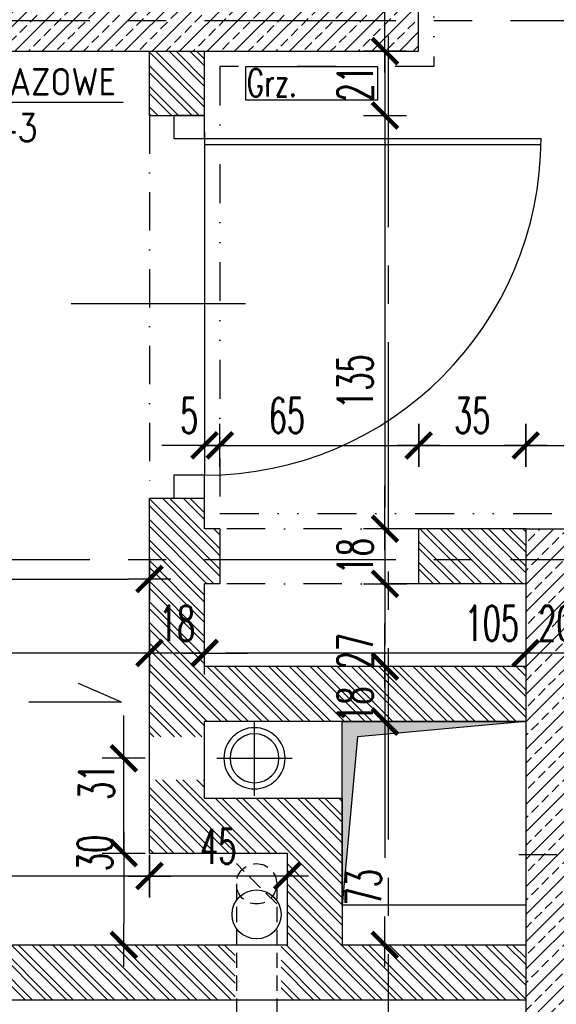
# Model space of a CAD drawing. Extents: x 41755 to 123924, y -112333 to 86187.
# Tile 65 of 256: x 100132 to 100307, y -62756 to -62435. Entities that reach past the tile are written whole.
import ezdxf

# ---------------------------------------------------------------- set-up
doc = ezdxf.new("R2010")
doc.units = 0
doc.header["$LTSCALE"] = 50
for name, pattern in [('CENTER', [2, 1.25, -0.25, 0.25, -0.25]), ('DASHDOT', [1, 0.5, -0.25, 0, -0.25]), ('DASHED', [0.75, 0.5, -0.25]), ('DASHED2', [0.375, 0.25, -0.125]), ('DIVIDE', [31.75, 12.7, -6.35, 0, -6.35, 0, -6.35]), ('HIDDEN', [9.525, 6.35, -3.175])]:
    doc.linetypes.add(name, pattern=pattern)
doc.layers.get('0').update_dxf_attribs({"color": 101, "linetype": 'CONTINUOUS'})
doc.layers.add('0-pomoc', color=21, linetype='CONTINUOUS', plot=False)
for name, color, linetype in [('Drz---drzwi', 5, 'CONTINUOUS'), ('Ins-co', 2, 'CONTINUOUS'), ('Ins-went', 141, 'CONTINUOUS'), ('m-went-wywiew', 1, 'CONTINUOUS'), ('Os-osie glowne', 1, 'CENTER'), ('Sc-beton', 7, 'CONTINUOUS'), ('Sc-beton-hatch', 86, 'CONTINUOUS'), ('Sc-cegla pustak', 42, 'CONTINUOUS'), ('Sc-cegla pustak-hatch', 8, 'CONTINUOUS'), ('Sc-nadproza kon', 5, 'DASHED2'), ('Sch-opis', 51, 'CONTINUOUS'), ('Suf-widok', 8, 'CONTINUOUS'), ('W-idok', 8, 'CONTINUOUS'), ('W-otwor-strop', 1, 'CONTINUOUS'), ('Wym-wew', 8, 'CONTINUOUS')]:
    doc.layers.add(name, color=color, linetype=linetype)
doc.styles.add('KA wymiar', font='romans.shx', dxfattribs={"width": 0.6})
doc.styles.add('ROMANS', font='romans', dxfattribs={"width": 0.85})
doc.dimstyles.new('CHMIELNA', dxfattribs={"dimscale": 3.5, "dimtxt": 4, "dimasz": 1.5, "dimexe": 3, "dimexo": 0, "dimgap": 1, "dimtad": 1, "dimdec": 1, "dimrnd": 0.5, "dimzin": 12, "dimdsep": 46, "dimtxsty": 'ROMANS', "dimblk": 'DIMTICK', "dimcen": 0.09, "dimse1": 1, "dimse2": 1, "dimclrd": 143, "dimclrt": 53, "dimadec": 0, "dimazin": 0, "dimtfac": 1, "dimtdec": 1, "dimtix": 1, "dimtmove": 2, "dimatfit": 2, "dimldrblk": 'ARCHTICK', "dimfxl": 0, "dimtolj": 1, "dimtzin": 0, "dimarcsym": 0})
doc.dimstyles.new('KA wymiar', dxfattribs={"dimscale": 50, "dimtxt": 0.23, "dimasz": 0.14, "dimexe": 0, "dimexo": 0, "dimgap": 0.08, "dimtad": 1, "dimdec": 1, "dimrnd": 0.5, "dimzin": 9, "dimdsep": 46, "dimtxsty": 'KA wymiar', "dimblk1": 'UKOS', "dimblk2": 'UKOS', "dimsah": 1, "dimcen": 0.2, "dimse1": 1, "dimse2": 1, "dimclrd": 256, "dimclre": 256, "dimclrt": 2, "dimadec": 0, "dimazin": 0, "dimtfac": 1, "dimtdec": 1, "dimtix": 1, "dimtmove": 2, "dimatfit": 3, "dimldrblk": 'DOT', "dimfxl": 0, "dimtolj": 1, "dimtzin": 9, "dimarcsym": 0})
pattern_1 = [(45, (48983.4185, 565.478), (-4.49012806, 4.49012806), []), (45, (48987.9087, 565.478), (-4.49012806, 4.49012806), [3.175, -1.5875])]
pattern_2 = [(135, (48983.4185, 565.478), (-3.36759605, -3.36759605), []), (135, (48983.4185, 567.723), (-3.36759605, -3.36759605), [])]

# ---------------------------------------------------------------- blocks, each defined once
blk = doc.blocks.new('_KFJHKGJKHUJ')
at = {"ltscale": 7}
for p, q in [((10, -7.5), (120, -7.5)), ((10, -9.5), (119.98, -9.5)), ((23.36, -61.5), (-33.64, -61.5))]:
    blk.add_line(p, q, dxfattribs=at)
for points in [[(0, 0), (0, -7.5), (10, -7.5), (10, 0)], [(0, -117.5), (0, -125), (10, -125), (10, -117.5)]]:
    blk.add_lwpolyline(points, close=True, dxfattribs=at)
blk.add_lwpolyline([(10, -5.5), (10, -117.5)], dxfattribs=at)
blk.add_arc((10, -7.5), 110, 270, 0)
blk = doc.blocks.new('DIMTICK')
for p, q in [((0, 1), (0, -1)), ((-1, 0), (1, 0))]:
    blk.add_line(p, q)
at = {"const_width": 0.141}
blk.add_lwpolyline([(0.707, 0.707), (-0.707, -0.707)], dxfattribs=at)
blk = doc.blocks.new('_adfigjdfljflh')
at = {"layer": 'W-idok', "linetype": 'DASHDOT', "ltscale": 0.5}
blk.add_line((27.92, -106.09), (-189.08, -106.09), dxfattribs=at)
blk = doc.blocks.new('UKOS')
at = {"color": 1}
blk.add_line((0, 1), (0, -1), dxfattribs=at)
at = {"color": 8}
blk.add_line((1, 0), (-1, 0), dxfattribs=at)
at = {"color": 1, "const_width": 0.2}
blk.add_lwpolyline([(0.599, 0.599), (-0.599, -0.599)], dxfattribs=at)
blk = doc.blocks.new('*D2474')
at = {"layer": 'Wym-wew', "lineweight": -2}
blk.add_line((100584.81, -62422.03), (100584.81, -62438.03), dxfattribs=at)
at = {"layer": 'Wym-wew', "lineweight": -2, "xscale": 7.000000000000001, "yscale": 7.000000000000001, "zscale": 7.000000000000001}
for p, rotation in [((100584.81, -62415.03), 90), ((100584.81, -62445.03), 270)]:
    blk.add_blockref('UKOS', p, dxfattribs=dict(at, rotation=rotation))
at = {"layer": 'Wym-wew', "color": 2, "insert": (100575.06, -62430.03), "char_height": 11.5, "attachment_point": 5, "rotation": 90, "style": 'KA wymiar'}
blk.add_mtext('\\A1;30', dxfattribs=at)
blk = doc.blocks.new('_Dot')
at = {"layer": '0-pomoc', "color": 0, "lineweight": -2}
blk.add_line((-0.5, 0), (-1, 0), dxfattribs=at)
at = {"layer": '0-pomoc', "color": 0, "const_width": 0.5}
blk.add_lwpolyline([(-0.25, 0, 1), (0.25, 0, 1)], format="xyb", close=True, dxfattribs=at)
blk = doc.blocks.new('*D2475')
at = {"layer": 'Wym-wew', "lineweight": -2}
blk.add_line((100584.81, -62452.03), (100584.81, -62594.03), dxfattribs=at)
at = {"layer": 'Wym-wew', "lineweight": -2, "xscale": 7.000000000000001, "yscale": 7.000000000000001, "zscale": 7.000000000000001}
for p, rotation in [((100584.81, -62445.03), 90), ((100584.81, -62601.03), 270)]:
    blk.add_blockref('UKOS', p, dxfattribs=dict(at, rotation=rotation))
at = {"layer": 'Wym-wew', "color": 2, "insert": (100575.06, -62523.03), "char_height": 11.5, "attachment_point": 5, "rotation": 90, "style": 'KA wymiar'}
blk.add_mtext('\\A1;156', dxfattribs=at)
blk = doc.blocks.new('*D2533')
at = {"layer": 'Wym-wew', "lineweight": -2}
for p, q in [((100289.97, -62641.67), (100282.97, -62641.67)), ((100316.97, -62641.67), (100296.97, -62641.67)), ((100323.97, -62641.67), (100330.97, -62641.67))]:
    blk.add_line(p, q, dxfattribs=at)
at = {"layer": 'Wym-wew', "lineweight": -2, "xscale": 7.000000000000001, "yscale": 7.000000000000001, "zscale": 7.000000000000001}
blk.add_blockref('UKOS', (100296.97, -62641.67), dxfattribs=at)
at = {"layer": 'Wym-wew', "lineweight": -2, "xscale": 7.000000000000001, "yscale": 7.000000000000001, "zscale": 7.000000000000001, "rotation": 180}
blk.add_blockref('UKOS', (100316.97, -62641.67), dxfattribs=at)
at = {"layer": 'Wym-wew', "color": 2, "insert": (100306.97, -62631.92), "char_height": 11.5, "attachment_point": 5, "style": 'KA wymiar'}
blk.add_mtext('\\A1;20', dxfattribs=at)
blk = doc.blocks.new('*D2534')
at = {"layer": 'Wym-wew', "lineweight": -2}
blk.add_line((100289.97, -62641.67), (100198.97, -62641.67), dxfattribs=at)
at = {"layer": 'Wym-wew', "lineweight": -2, "xscale": 7.000000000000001, "yscale": 7.000000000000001, "zscale": 7.000000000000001, "rotation": 180}
blk.add_blockref('UKOS', (100191.97, -62641.67), dxfattribs=at)
at = {"layer": 'Wym-wew', "lineweight": -2, "xscale": 7.000000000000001, "yscale": 7.000000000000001, "zscale": 7.000000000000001}
blk.add_blockref('UKOS', (100296.97, -62641.67), dxfattribs=at)
at = {"layer": 'Wym-wew', "color": 2, "insert": (100285.9, -62631.92), "char_height": 11.5, "attachment_point": 5, "style": 'KA wymiar'}
blk.add_mtext('\\A1;105', dxfattribs=at)
blk = doc.blocks.new('*D2535')
at = {"layer": 'Wym-wew', "lineweight": -2}
for p, q in [((100166.97, -62641.67), (100159.97, -62641.67)), ((100191.97, -62641.67), (100173.97, -62641.67)), ((100198.97, -62641.67), (100205.97, -62641.67))]:
    blk.add_line(p, q, dxfattribs=at)
at = {"layer": 'Wym-wew', "lineweight": -2, "xscale": 7.000000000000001, "yscale": 7.000000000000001, "zscale": 7.000000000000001}
blk.add_blockref('UKOS', (100173.97, -62641.67), dxfattribs=at)
at = {"layer": 'Wym-wew', "lineweight": -2, "xscale": 7.000000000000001, "yscale": 7.000000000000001, "zscale": 7.000000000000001, "rotation": 180}
blk.add_blockref('UKOS', (100191.97, -62641.67), dxfattribs=at)
at = {"layer": 'Wym-wew', "color": 2, "insert": (100182.97, -62631.92), "char_height": 11.5, "attachment_point": 5, "style": 'KA wymiar'}
blk.add_mtext('\\A1;18', dxfattribs=at)
blk = doc.blocks.new('*D2536')
at = {"layer": 'Wym-wew', "lineweight": -2}
blk.add_line((100166.97, -62641.67), (100011.97, -62641.67), dxfattribs=at)
at = {"layer": 'Wym-wew', "lineweight": -2, "xscale": 7.000000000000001, "yscale": 7.000000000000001, "zscale": 7.000000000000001, "rotation": 180}
blk.add_blockref('UKOS', (100004.97, -62641.67), dxfattribs=at)
at = {"layer": 'Wym-wew', "lineweight": -2, "xscale": 7.000000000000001, "yscale": 7.000000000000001, "zscale": 7.000000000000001}
blk.add_blockref('UKOS', (100173.97, -62641.67), dxfattribs=at)
at = {"layer": 'Wym-wew', "color": 2, "insert": (100089.47, -62631.92), "char_height": 11.5, "attachment_point": 5, "style": 'KA wymiar'}
blk.add_mtext('\\A1;169', dxfattribs=at)
blk = doc.blocks.new('*D2552')
at = {"layer": 'Wym-wew', "lineweight": -2}
for p, q in [((100250.94, -62438.03), (100250.94, -62431.03)), ((100250.94, -62445.03), (100250.94, -62466.03)), ((100250.94, -62473.03), (100250.94, -62480.03))]:
    blk.add_line(p, q, dxfattribs=at)
at = {"layer": 'Wym-wew', "lineweight": -2, "xscale": 7.000000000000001, "yscale": 7.000000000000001, "zscale": 7.000000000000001}
for p, rotation in [((100250.94, -62445.03), 270), ((100250.94, -62466.03), 90)]:
    blk.add_blockref('UKOS', p, dxfattribs=dict(at, rotation=rotation))
at = {"layer": 'Wym-wew', "color": 2, "insert": (100241.19, -62455.53), "char_height": 11.5, "attachment_point": 5, "rotation": 90, "style": 'KA wymiar'}
blk.add_mtext('\\A1;21', dxfattribs=at)
blk = doc.blocks.new('*D2553')
at = {"layer": 'Wym-wew', "lineweight": -2}
blk.add_line((100250.94, -62473.03), (100250.94, -62594.03), dxfattribs=at)
at = {"layer": 'Wym-wew', "lineweight": -2, "xscale": 7.000000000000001, "yscale": 7.000000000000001, "zscale": 7.000000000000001}
for p, rotation in [((100250.94, -62466.03), 90), ((100250.94, -62601.03), 270)]:
    blk.add_blockref('UKOS', p, dxfattribs=dict(at, rotation=rotation))
at = {"layer": 'Wym-wew', "color": 2, "insert": (100241.19, -62552.97), "char_height": 11.5, "attachment_point": 5, "rotation": 90, "style": 'KA wymiar'}
blk.add_mtext('\\A1;135', dxfattribs=at)
blk = doc.blocks.new('*D2554')
at = {"layer": 'Wym-wew', "lineweight": -2}
for p, q in [((100250.94, -62594.03), (100250.94, -62587.03)), ((100250.94, -62601.03), (100250.94, -62619.03)), ((100250.94, -62626.03), (100250.94, -62633.03))]:
    blk.add_line(p, q, dxfattribs=at)
at = {"layer": 'Wym-wew', "lineweight": -2, "xscale": 7.000000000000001, "yscale": 7.000000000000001, "zscale": 7.000000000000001}
for p, rotation in [((100250.94, -62601.03), 270), ((100250.94, -62619.03), 90)]:
    blk.add_blockref('UKOS', p, dxfattribs=dict(at, rotation=rotation))
at = {"layer": 'Wym-wew', "color": 2, "insert": (100241.19, -62610.03), "char_height": 11.5, "attachment_point": 5, "rotation": 90, "style": 'KA wymiar'}
blk.add_mtext('\\A1;18', dxfattribs=at)
blk = doc.blocks.new('*D2555')
at = {"layer": 'Wym-wew', "lineweight": -2}
blk.add_line((100250.94, -62626.03), (100250.94, -62639.03), dxfattribs=at)
at = {"layer": 'Wym-wew', "lineweight": -2, "xscale": 7.000000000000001, "yscale": 7.000000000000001, "zscale": 7.000000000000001}
for p, rotation in [((100250.94, -62619.03), 90), ((100250.94, -62646.03), 270)]:
    blk.add_blockref('UKOS', p, dxfattribs=dict(at, rotation=rotation))
at = {"layer": 'Wym-wew', "color": 2, "insert": (100241.19, -62641.03), "char_height": 11.5, "attachment_point": 5, "rotation": 90, "style": 'KA wymiar'}
blk.add_mtext('\\A1;27', dxfattribs=at)
blk = doc.blocks.new('*D2556')
at = {"layer": 'Wym-wew', "lineweight": -2}
for p, q in [((100250.94, -62639.03), (100250.94, -62632.03)), ((100250.94, -62646.03), (100250.94, -62664.03)), ((100250.94, -62671.03), (100250.94, -62678.03))]:
    blk.add_line(p, q, dxfattribs=at)
at = {"layer": 'Wym-wew', "lineweight": -2, "xscale": 7.000000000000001, "yscale": 7.000000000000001, "zscale": 7.000000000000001}
for p, rotation in [((100250.94, -62646.03), 270), ((100250.94, -62664.03), 90)]:
    blk.add_blockref('UKOS', p, dxfattribs=dict(at, rotation=rotation))
at = {"layer": 'Wym-wew', "color": 2, "insert": (100241.19, -62658.5), "char_height": 11.5, "attachment_point": 5, "rotation": 90, "style": 'KA wymiar'}
blk.add_mtext('\\A1;18', dxfattribs=at)
blk = doc.blocks.new('*D2557')
at = {"layer": 'Wym-wew', "lineweight": -2}
for p, q in [((100250.94, -62671.03), (100250.94, -62708.59)), ((100250.94, -62730.03), (100250.94, -62727.76))]:
    blk.add_line(p, q, dxfattribs=at)
at = {"layer": 'Wym-wew', "lineweight": -2, "xscale": 7.000000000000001, "yscale": 7.000000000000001, "zscale": 7.000000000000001}
for p, rotation in [((100250.94, -62664.03), 90), ((100250.94, -62737.03), 270)]:
    blk.add_blockref('UKOS', p, dxfattribs=dict(at, rotation=rotation))
at = {"layer": 'Wym-wew', "color": 2, "insert": (100243.93, -62718.18), "char_height": 11.5, "attachment_point": 5, "rotation": 90, "style": 'KA wymiar'}
blk.add_mtext('\\A1;73', dxfattribs=at)
blk = doc.blocks.new('*D2571')
at = {"layer": 'Wym-wew', "lineweight": -2}
blk.add_line((99933.97, -62617.46), (100166.97, -62617.46), dxfattribs=at)
at = {"layer": 'Wym-wew', "lineweight": -2, "xscale": 7.000000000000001, "yscale": 7.000000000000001, "zscale": 7.000000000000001, "rotation": 180}
blk.add_blockref('UKOS', (99926.97, -62617.46), dxfattribs=at)
at = {"layer": 'Wym-wew', "lineweight": -2, "xscale": 7.000000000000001, "yscale": 7.000000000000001, "zscale": 7.000000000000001}
blk.add_blockref('UKOS', (100173.97, -62617.46), dxfattribs=at)
at = {"layer": 'Wym-wew', "color": 2, "insert": (100085.71, -62607.71), "char_height": 11.5, "attachment_point": 5, "style": 'KA wymiar'}
blk.add_mtext('\\A1;247', dxfattribs=at)
blk = doc.blocks.new('_vxkdjhgkljhkgjhk')
for q in [(14.01, 6.02), (30.24, 0)]:
    blk.add_line((0, 0), q)
blk = doc.blocks.new('W160')
at = {"layer": 'm-went-wywiew', "color": 254, "linetype": 'HIDDEN'}
for p, q in [((-141996.39, 41106.12), (-141996.39, 41081.57)), ((-142008.66, 41093.85), (-141984.11, 41093.85))]:
    blk.add_line(p, q, dxfattribs=at)
at = {"layer": 'm-went-wywiew', "color": 254}
blk.add_circle((-141996.39, 41093.85), 10, dxfattribs=at)
at = {"layer": 'm-went-wywiew'}
blk.add_circle((-141996.39, 41093.85), 8, dxfattribs=at)
blk = doc.blocks.new('*D2767')
at = {"layer": 'Wym-wew', "lineweight": -2}
blk.add_line((100165.55, -62714.03), (100165.55, -62730.03), dxfattribs=at)
at = {"layer": 'Wym-wew', "lineweight": -2, "xscale": 7.000000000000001, "yscale": 7.000000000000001, "zscale": 7.000000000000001}
for p, rotation in [((100165.55, -62707.03), 90), ((100165.55, -62737.03), 270)]:
    blk.add_blockref('UKOS', p, dxfattribs=dict(at, rotation=rotation))
at = {"layer": 'Wym-wew', "color": 2, "insert": (100156.14, -62706.95), "char_height": 11.5, "attachment_point": 5, "rotation": 90, "style": 'KA wymiar'}
blk.add_mtext('\\A1;30', dxfattribs=at)
blk = doc.blocks.new('*D2768')
at = {"layer": 'Wym-wew', "lineweight": -2}
blk.add_line((100211.97, -62714.52), (100180.97, -62714.52), dxfattribs=at)
at = {"layer": 'Wym-wew', "lineweight": -2, "xscale": 7.000000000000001, "yscale": 7.000000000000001, "zscale": 7.000000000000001, "rotation": 180}
blk.add_blockref('UKOS', (100173.97, -62714.52), dxfattribs=at)
at = {"layer": 'Wym-wew', "lineweight": -2, "xscale": 7.000000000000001, "yscale": 7.000000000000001, "zscale": 7.000000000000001}
blk.add_blockref('UKOS', (100218.97, -62714.52), dxfattribs=at)
at = {"layer": 'Wym-wew', "color": 2, "insert": (100196.47, -62704.77), "char_height": 11.5, "attachment_point": 5, "style": 'KA wymiar'}
blk.add_mtext('\\A1;45', dxfattribs=at)
blk = doc.blocks.new('*D2769')
at = {"layer": 'Wym-wew', "lineweight": -2}
blk.add_line((100166.97, -62714.52), (100011.97, -62714.52), dxfattribs=at)
at = {"layer": 'Wym-wew', "lineweight": -2, "xscale": 7.000000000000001, "yscale": 7.000000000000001, "zscale": 7.000000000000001, "rotation": 180}
blk.add_blockref('UKOS', (100004.97, -62714.52), dxfattribs=at)
at = {"layer": 'Wym-wew', "lineweight": -2, "xscale": 7.000000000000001, "yscale": 7.000000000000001, "zscale": 7.000000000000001}
blk.add_blockref('UKOS', (100173.97, -62714.52), dxfattribs=at)
at = {"layer": 'Wym-wew', "color": 2, "insert": (100089.47, -62704.77), "char_height": 11.5, "attachment_point": 5, "style": 'KA wymiar'}
blk.add_mtext('\\A1;169', dxfattribs=at)
blk = doc.blocks.new('*D2771')
at = {"layer": 'Wym-wew', "lineweight": -2}
for p, q in [((100165.55, -62669.03), (100165.55, -62662.03)), ((100165.55, -62707.03), (100165.55, -62676.03)), ((100165.55, -62714.03), (100165.55, -62721.03))]:
    blk.add_line(p, q, dxfattribs=at)
at = {"layer": 'Wym-wew', "lineweight": -2, "xscale": 7.000000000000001, "yscale": 7.000000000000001, "zscale": 7.000000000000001}
for p, rotation in [((100165.55, -62676.03), 270), ((100165.55, -62707.03), 90)]:
    blk.add_blockref('UKOS', p, dxfattribs=dict(at, rotation=rotation))
at = {"layer": 'Wym-wew', "color": 2, "insert": (100156.65, -62683.71), "char_height": 11.5, "attachment_point": 5, "rotation": 90, "style": 'KA wymiar'}
blk.add_mtext('\\A1;31', dxfattribs=at)
blk = doc.blocks.new('*D2774')
at = {"layer": 'Wym-wew', "lineweight": -2}
for p, q in [((100184.97, -62573.81), (100177.97, -62573.81)), ((100191.97, -62573.81), (100196.97, -62573.81)), ((100203.97, -62573.81), (100210.97, -62573.81))]:
    blk.add_line(p, q, dxfattribs=at)
at = {"layer": 'Wym-wew', "lineweight": -2, "xscale": 7.000000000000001, "yscale": 7.000000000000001, "zscale": 7.000000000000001}
blk.add_blockref('UKOS', (100191.97, -62573.81), dxfattribs=at)
at = {"layer": 'Wym-wew', "lineweight": -2, "xscale": 7.000000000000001, "yscale": 7.000000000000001, "zscale": 7.000000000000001, "rotation": 180}
blk.add_blockref('UKOS', (100196.97, -62573.81), dxfattribs=at)
at = {"layer": 'Wym-wew', "color": 2, "insert": (100186.94, -62564.06), "char_height": 11.5, "attachment_point": 5, "style": 'KA wymiar'}
blk.add_mtext('\\A1;5', dxfattribs=at)
blk = doc.blocks.new('*D2775')
at = {"layer": 'Wym-wew', "lineweight": -2}
blk.add_line((100203.97, -62573.81), (100254.97, -62573.81), dxfattribs=at)
at = {"layer": 'Wym-wew', "lineweight": -2, "xscale": 7.000000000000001, "yscale": 7.000000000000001, "zscale": 7.000000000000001, "rotation": 180}
blk.add_blockref('UKOS', (100196.97, -62573.81), dxfattribs=at)
at = {"layer": 'Wym-wew', "lineweight": -2, "xscale": 7.000000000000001, "yscale": 7.000000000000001, "zscale": 7.000000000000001}
blk.add_blockref('UKOS', (100261.97, -62573.81), dxfattribs=at)
at = {"layer": 'Wym-wew', "color": 2, "insert": (100218.89, -62564.06), "char_height": 11.5, "attachment_point": 5, "style": 'KA wymiar'}
blk.add_mtext('\\A1;65', dxfattribs=at)
blk = doc.blocks.new('*D2776')
at = {"layer": 'Wym-wew', "lineweight": -2}
blk.add_line((100268.97, -62573.81), (100289.97, -62573.81), dxfattribs=at)
at = {"layer": 'Wym-wew', "lineweight": -2, "xscale": 7.000000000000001, "yscale": 7.000000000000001, "zscale": 7.000000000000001, "rotation": 180}
blk.add_blockref('UKOS', (100261.97, -62573.81), dxfattribs=at)
at = {"layer": 'Wym-wew', "lineweight": -2, "xscale": 7.000000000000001, "yscale": 7.000000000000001, "zscale": 7.000000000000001}
blk.add_blockref('UKOS', (100296.97, -62573.81), dxfattribs=at)
at = {"layer": 'Wym-wew', "color": 2, "insert": (100279.47, -62564.06), "char_height": 11.5, "attachment_point": 5, "style": 'KA wymiar'}
blk.add_mtext('\\A1;35', dxfattribs=at)
blk = doc.blocks.new('*D2777')
at = {"layer": 'Wym-wew', "lineweight": -2}
blk.add_line((100303.97, -62573.81), (100351.47, -62573.81), dxfattribs=at)
at = {"layer": 'Wym-wew', "lineweight": -2, "xscale": 7.000000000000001, "yscale": 7.000000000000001, "zscale": 7.000000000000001, "rotation": 180}
blk.add_blockref('UKOS', (100296.97, -62573.81), dxfattribs=at)
at = {"layer": 'Wym-wew', "lineweight": -2, "xscale": 7.000000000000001, "yscale": 7.000000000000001, "zscale": 7.000000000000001}
blk.add_blockref('UKOS', (100358.47, -62573.81), dxfattribs=at)
at = {"layer": 'Wym-wew', "color": 2, "insert": (100327.72, -62564.06), "char_height": 11.5, "attachment_point": 5, "style": 'KA wymiar'}
blk.add_mtext('\\A1;61.5', dxfattribs=at)

msp = doc.modelspace()

# ---------------------------------------------------------------- hatches: boundary and pattern name
at = {"layer": 'Sc-beton-hatch'}
h = msp.add_hatch(dxfattribs=at)
h.set_pattern_fill('ANSI33', color=256, style=0)
h.set_pattern_definition(pattern_1)
h.paths.add_polyline_path([(100261.966, -62415.031), (100251.966, -62415.031), (100251.966, -62435.031), (100261.966, -62435.031)])
h.paths.add_polyline_path([(100261.966, -62435.031), (100251.966, -62435.031), (100251.966, -62445.031), (100261.966, -62445.031)])
h.paths.add_polyline_path([(100251.966, -62435.031), (99916.966, -62435.031), (99916.966, -62485.031), (99926.966, -62485.031), (99926.966, -62483.031), (99926.966, -62445.031), (100251.966, -62445.031)])
h.paths.add_polyline_path([(100251.966, -62415.031), (100241.966, -62415.031), (100241.966, -62425.031), (99926.966, -62425.031), (99916.966, -62425.031), (99916.966, -62435.031), (100251.966, -62435.031)])
h.paths.add_polyline_path([(99916.966, -62425.031), (99906.966, -62425.031), (99906.966, -62435.031), (99916.966, -62435.031)])
h.paths.add_polyline_path([(99916.966, -62435.031), (99906.966, -62435.031), (99906.966, -62485.031), (99916.966, -62485.031)])
h = msp.add_hatch(dxfattribs=at)
h.set_pattern_fill('ANSI33', color=256, style=0)
h.set_pattern_definition(pattern_1)
h.paths.add_polyline_path([(100316.966, -62707.531), (100296.966, -62707.531), (100296.966, -62724.031), (100296.966, -62770.031), (100316.966, -62770.031)])
h.paths.add_polyline_path([(100296.966, -62707.531), (100316.966, -62707.531), (100316.966, -62621.031), (100358.466, -62621.031), (100358.466, -62611.031), (100296.966, -62611.031)])
h.paths.add_polyline_path([(100296.966, -62601.031), (100296.966, -62611.031), (100358.466, -62611.031), (100358.466, -62601.031)])
h.paths.add_polyline_path([(100298.505, -62623.294), (100315.427, -62623.294), (100315.427, -62640.544), (100298.505, -62640.544)], flags=24)
at = {"layer": 'Sc-cegla pustak-hatch'}
h = msp.add_hatch(dxfattribs=at)
h.set_pattern_fill('ANSI32', color=256, scale=0.5, angle=90, style=0)
h.set_pattern_definition(pattern_2)
h.paths.add_polyline_path([(100191.966, -62466.031), (100191.966, -62445.031), (100173.966, -62445.031), (100173.966, -62466.031)])
h = msp.add_hatch(dxfattribs=at)
h.set_pattern_fill('ANSI32', color=256, scale=0.5, angle=90, style=0)
h.set_pattern_definition(pattern_2)
h.paths.add_polyline_path([(99926.966, -62659.031), (99926.966, -62677.031), (99986.966, -62677.031), (99986.966, -62737.031), (99926.966, -62737.031), (99926.966, -62755.031), (100183.447, -62755.031), (100199.852, -62737.031), (100004.966, -62737.031), (100004.966, -62659.031)])
h.paths.add_polyline_path([(100183.447, -62755.031), (100201.966, -62755.031), (100201.966, -62737.031), (100199.852, -62737.031)], flags=17)
h.paths.add_polyline_path([(100251.966, -62755.031), (100251.966, -62737.031), (100236.966, -62737.031), (100236.966, -62689.031), (100191.966, -62689.031), (100191.966, -62683.031), (100173.966, -62683.031), (100173.966, -62699.732), (100188.734, -62707.031), (100218.966, -62707.031), (100218.966, -62737.031), (100216.966, -62737.031), (100216.966, -62755.031)])
h.paths.add_polyline_path([(100251.966, -62737.031), (100251.966, -62755.031), (100296.966, -62755.031), (100296.966, -62737.031)])
h.paths.add_polyline_path([(100173.966, -62669.031), (100191.966, -62669.031), (100191.966, -62664.031), (100205.888, -62664.031), (100173.966, -62637.57)])
h.paths.add_polyline_path([(100251.966, -62664.031), (100251.966, -62646.031), (100191.966, -62646.031), (100191.966, -62619.031), (100196.966, -62619.031), (100196.966, -62611.031), (100173.966, -62611.031), (100173.966, -62637.57), (100205.888, -62664.031)])
h.paths.add_polyline_path([(100251.966, -62646.031), (100251.966, -62664.031), (100296.966, -62664.031), (100296.966, -62646.031)])
h.paths.add_polyline_path([(100196.966, -62611.031), (100196.966, -62601.031), (100191.966, -62601.031), (100191.966, -62591.031), (100181.966, -62591.031), (100173.966, -62591.031), (100173.966, -62611.031)])
h.paths.add_polyline_path([(100296.966, -62611.031), (100296.966, -62601.031), (100261.966, -62601.031), (100261.966, -62611.031)])
h.paths.add_polyline_path([(100261.966, -62611.031), (100261.966, -62619.031), (100296.966, -62619.031), (100296.966, -62611.031)])
h.paths.add_polyline_path([(100007.259, -62753.999), (100007.259, -62738.063), (100024.509, -62738.063), (100024.509, -62753.999)], flags=24)
h.paths.add_polyline_path([(99987.998, -62696.149), (100003.934, -62696.149), (100003.934, -62713.399), (99987.998, -62713.399)], flags=24)
h.paths.add_polyline_path([(100188.005, -62696.149), (100204.927, -62696.149), (100204.927, -62713.399), (100188.005, -62713.399)], flags=24)
h.paths.add_polyline_path([(100174.998, -62623.294), (100190.934, -62623.294), (100190.934, -62640.544), (100174.998, -62640.544)], flags=24)
h.paths.add_polyline_path([(100232.57, -62649.492), (100232.57, -62632.57), (100249.82, -62632.57), (100249.82, -62649.492)], flags=24)
h.paths.add_polyline_path([(100232.57, -62666.471), (100232.57, -62650.535), (100249.82, -62650.535), (100249.82, -62666.471)], flags=9)
h = msp.add_hatch(dxfattribs=at)
h.set_pattern_fill('ANSI32', color=256, scale=0.5, angle=90, style=0)
h.set_pattern_definition(pattern_2)
h.paths.add_polyline_path([(100173.966, -62707.031), (100188.734, -62707.031), (100173.966, -62699.732)])
at = {"layer": 'W-otwor-strop'}
msp.add_hatch(color=256, dxfattribs=at).paths.add_polyline_path([(100236.966, -62724.031), (100236.966, -62664.031), (100296.966, -62664.031), (100241.966, -62669.031)])

# ---------------------------------------------------------------- linework, layer by layer
at = {"layer": 'Ins-co'}
msp.add_lwpolyline([(100248.466, -62450.031), (100248.466, -62461.031), (100205.466, -62461.031), (100205.466, -62450.031)], close=True, dxfattribs=at)
at = {"layer": 'Ins-went', "linetype": 'DASHED', "ltscale": 0.2}
msp.add_line((100215.554, -62723.619), (100202.378, -62710.443), dxfattribs=at)
for points in [[(100202.378, -62717.031), (100202.378, -62783.537)], [(100215.554, -62717.031), (100215.554, -62770.361)]]:
    msp.add_lwpolyline(points, dxfattribs=at)
msp.add_circle((100208.966, -62717.031), 6.588, dxfattribs=at)
at = {"layer": 'Os-osie glowne'}
for points in [[(100251.966, -61540.031), (100251.966, -63102.922)], [(99691.966, -62435.031), (102917.643, -62435.031)], [(99691.966, -62611.031), (102917.643, -62611.031)]]:
    msp.add_lwpolyline(points, dxfattribs=at)
at = {"layer": 'Sc-beton'}
for points in [[(100261.966, -62445.031), (100261.966, -62415.031)], [(99926.966, -62445.031), (100261.966, -62445.031)], [(100296.966, -62601.031), (100296.966, -62905.031)], [(100296.966, -62601.031), (100358.466, -62601.031)]]:
    msp.add_lwpolyline(points, dxfattribs=at)
at = {"layer": 'Sc-beton-hatch'}
msp.add_line((100296.966, -62722.513), (100297.725, -62721.755), dxfattribs=at)
at = {"layer": 'Sc-cegla pustak'}
for points in [[(100173.966, -62466.031), (100173.966, -62445.031)], [(100191.966, -62466.031), (100191.966, -62445.031)], [(100173.966, -62466.031), (100191.966, -62466.031)], [(100173.966, -62591.031), (100191.966, -62591.031)], [(100173.966, -62707.031), (100173.966, -62591.031)], [(100191.966, -62601.031), (100191.966, -62591.031)], [(100196.966, -62601.031), (100191.966, -62601.031)], [(100196.966, -62601.031), (100196.966, -62619.031)], [(100296.966, -62601.031), (100261.966, -62601.031)], [(100261.966, -62601.031), (100261.966, -62619.031)], [(100191.966, -62646.031), (100191.966, -62619.031)], [(100196.966, -62619.031), (100191.966, -62619.031)], [(100243.966, -62619.031), (100243.966, -62619.031)], [(100296.966, -62619.031), (100261.966, -62619.031)], [(100296.966, -62646.031), (100191.966, -62646.031)], [(100191.966, -62689.031), (100191.966, -62664.031)], [(100296.966, -62664.031), (100191.966, -62664.031)], [(100191.966, -62689.031), (100236.966, -62689.031)], [(100236.966, -62689.031), (100236.966, -62737.031)], [(100173.966, -62707.031), (100218.966, -62707.031)], [(100218.966, -62707.031), (100218.966, -62737.031)], [(100218.966, -62737.031), (100004.966, -62737.031)], [(100296.966, -62737.031), (100236.966, -62737.031)], [(100296.966, -62755.031), (99926.966, -62755.031)]]:
    msp.add_lwpolyline(points, dxfattribs=at)
at = {"layer": 'Sc-nadproza kon', "linetype": 'DASHDOT', "ltscale": 0.5}
for points in [[(100173.966, -62466.031), (100173.966, -62591.031)], [(100261.966, -62601.031), (100196.966, -62601.031)], [(100261.966, -62619.031), (100196.966, -62619.031)]]:
    msp.add_lwpolyline(points, dxfattribs=at)
at = {"layer": 'Suf-widok', "linetype": 'DIVIDE', "ltscale": 0.02}
msp.add_lwpolyline([(100535.966, -61780.031), (100535.966, -62135.031), (100562.966, -62135.031), (100562.966, -62255.031), (100266.966, -62255.031), (100266.966, -62450.031), (100196.966, -62450.031), (100196.966, -62596.031), (100785.966, -62596.031), (100785.966, -61780.031)], close=True, dxfattribs=at)
at = {"layer": 'W-otwor-strop'}
for points in [[(100236.966, -62664.031), (100296.966, -62664.031), (100296.966, -62724.031), (100236.966, -62724.031)], [(100236.966, -62724.031), (100236.966, -62664.031), (100296.966, -62664.031), (100241.966, -62669.031)]]:
    msp.add_lwpolyline(points, close=True, dxfattribs=at)
msp.add_circle((100208.966, -62727.031), 8, dxfattribs=at)

# ---------------------------------------------------------------- block references
at = {"layer": 'Drz---drzwi'}
msp.add_blockref('_KFJHKGJKHUJ', (100181.966, -62466.031), dxfattribs=at)
at = {"layer": 'Ins-went', "xscale": -1}
msp.add_blockref('_vxkdjhgkljhkgjhk', (100164.824, -62657.649), dxfattribs=at)
at = {"layer": 'm-went-wywiew', "xscale": -1, "rotation": 180}
msp.add_blockref('W160', (242204.686, -21582.184), dxfattribs=at)
at = {"layer": 'W-idok'}
msp.add_blockref('_adfigjdfljflh', (100480.042, -62601.442), dxfattribs=at)

# ---------------------------------------------------------------- texts
at = {"layer": 'Ins-co', "style": 'ROMANS', "width": 0.7}
msp.add_text('Grz.', height=9, dxfattribs=at).set_placement((100205.761, -62459.848, 0))
at = {"layer": 'Sch-opis', "insert": (100112.475, -62450.51), "char_height": 9, "width": 203.76147, "attachment_point": 2, "style": 'ROMANS'}
msp.add_mtext('KLAMRY WYŁAZOWE\\PWG. D543', dxfattribs=at)

# ---------------------------------------------------------------- dimensions: what is measured, and where the dimension line sits
at = {"layer": 'Wym-wew'}
for base, p1, p2, picture, middle in [((100584.814, -62445.031), (100285.406, -62415.031), (100285.406, -62445.031), '*D2474', (100575.064, -62430.031)), ((100250.945, -62466.031), (100186.314, -62445.031), (100186.314, -62466.031), '*D2552', (100241.195, -62455.531)), ((100584.814, -62601.031), (100285.406, -62445.031), (100609.406, -62601.031), '*D2475', (100575.064, -62523.031)), ((100250.945, -62619.031), (100223.314, -62601.031), (100223.314, -62619.031), '*D2554', (100241.195, -62610.031))]:
    dim = msp.add_linear_dim(base=base, p1=p1, p2=p2, angle=90, dimstyle='KA wymiar', override={"dimscale": 100, "dimtxt": 0.115, "dimasz": 0.07, "dimgap": 0.04, "dimdec": 2, "dimpost": '\\X', "dimtdec": 2}, dxfattribs=at)
    dim.commit()
    dim.dimension.update_dxf_attribs({"geometry": picture, "text_midpoint": middle})
for base, p1, p2, picture, middle in [((100173.966, -62617.46), (99926.966, -62440.034), (100173.966, -62440.034), '*D2571', (100085.71, -62607.71)), ((100196.966, -62573.807), (100191.966, -62603.275), (100196.966, -62603.275), '*D2774', (100186.939, -62564.057)), ((100261.966, -62573.807), (100196.966, -62603.275), (100261.966, -62603.275), '*D2775', (100218.888, -62564.057)), ((100191.966, -62641.669), (100296.966, -62601.031), (100191.966, -62619.031), '*D2534', (100285.901, -62631.919))]:
    dim = msp.add_linear_dim(base=base, p1=p1, p2=p2, dimstyle='KA wymiar', override={"dimscale": 100, "dimtxt": 0.115, "dimasz": 0.07, "dimgap": 0.04, "dimdec": 2, "dimpost": '\\X', "dimtdec": 2}, dxfattribs=at)
    dim.commit()
    dim.dimension.update_dxf_attribs({"geometry": picture, "text_midpoint": middle, "dimtype": 160})
for base, p1, p2, picture, middle in [((100250.945, -62601.031), (100186.314, -62466.031), (100223.314, -62601.031), '*D2553', (100241.195, -62552.975)), ((100250.945, -62646.031), (100223.314, -62619.031), (100223.314, -62646.031), '*D2555', (100241.195, -62641.031)), ((100250.945, -62664.031), (100223.314, -62646.031), (100223.314, -62664.031), '*D2556', (100241.195, -62658.503)), ((100250.945, -62737.031), (100223.314, -62664.031), (100223.314, -62737.031), '*D2557', (100243.935, -62718.175)), ((100165.547, -62676.031), (100173.966, -62707.031), (100173.966, -62676.031), '*D2771', (100156.651, -62683.711)), ((100165.547, -62737.031), (100173.966, -62707.031), (100173.966, -62737.031), '*D2767', (100156.135, -62706.954))]:
    dim = msp.add_linear_dim(base=base, p1=p1, p2=p2, angle=90, dimstyle='KA wymiar', override={"dimscale": 100, "dimtxt": 0.115, "dimasz": 0.07, "dimgap": 0.04, "dimdec": 2, "dimpost": '\\X', "dimtdec": 2}, dxfattribs=at)
    dim.commit()
    dim.dimension.update_dxf_attribs({"geometry": picture, "text_midpoint": middle, "dimtype": 160})
for base, p1, p2, picture, middle in [((100296.966, -62573.807), (100261.966, -62603.275), (100296.966, -62603.275), '*D2776', (100279.466, -62564.057)), ((100358.466, -62573.807), (100296.966, -62603.275), (100358.466, -62603.275), '*D2777', (100327.716, -62564.057)), ((100004.966, -62641.669), (100173.966, -62591.031), (100004.966, -62659.031), '*D2536', (100089.466, -62631.919)), ((100173.966, -62641.669), (100191.966, -62619.031), (100173.966, -62591.031), '*D2535', (100182.966, -62631.919)), ((100296.966, -62641.669), (100316.966, -62621.031), (100296.966, -62601.031), '*D2533', (100306.966, -62631.919)), ((100004.966, -62714.524), (100173.966, -62707.031), (100004.966, -62737.031), '*D2769', (100089.466, -62704.774)), ((100173.966, -62714.524), (100218.966, -62707.031), (100173.966, -62707.031), '*D2768', (100196.466, -62704.774))]:
    dim = msp.add_linear_dim(base=base, p1=p1, p2=p2, dimstyle='KA wymiar', override={"dimscale": 100, "dimtxt": 0.115, "dimasz": 0.07, "dimgap": 0.04, "dimdec": 2, "dimpost": '\\X', "dimtdec": 2}, dxfattribs=at)
    dim.commit()
    dim.dimension.update_dxf_attribs({"geometry": picture, "text_midpoint": middle})

# ---------------------------------------------------------------- leaders
at = {"layer": 'Sch-opis'}
msp.add_leader([(100048.809, -62413.031), (100056.641, -62461.722), (100165.334, -62461.722)], dimstyle='CHMIELNA', override={"dimasz": 4, "dimgap": 1, "dimtad": 0}, dxfattribs=at)

doc.saveas('drawing.dxf')
